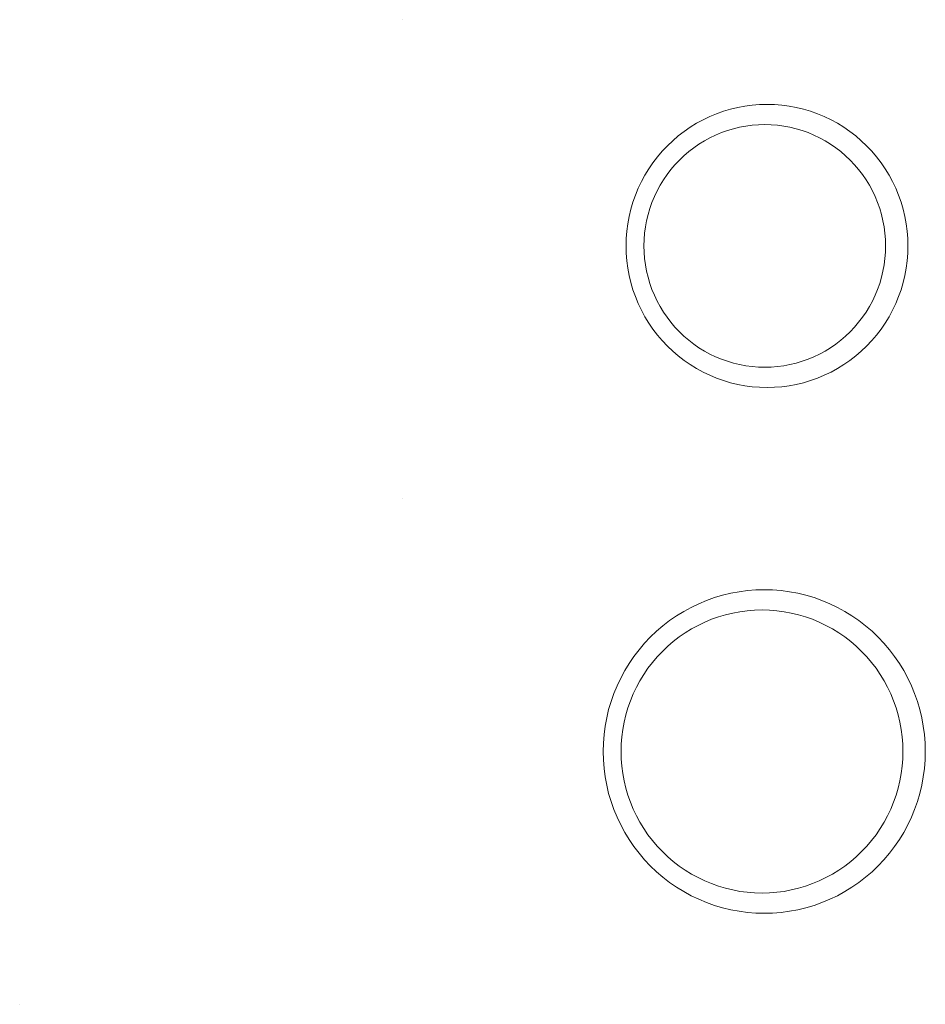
# Model space of a CAD drawing. Extents: x 1238 to 1260, y -222 to 2.
# Tile 1 of 2: x 1238 to 1260, y -222 to -198. Entities that reach past the tile are written whole.
import ezdxf

# ---------------------------------------------------------------- set-up
doc = ezdxf.new("R2010")
doc.units = 0
doc.header["$LTSCALE"] = 33
doc.header["$MEASUREMENT"] = 0
doc.layers.get('0').update_dxf_attribs({"lineweight": 0})

msp = doc.modelspace()

# ---------------------------------------------------------------- linework, layer by layer
at = {"color": 7, "linetype": 'Continuous', "lineweight": 0}
for p, q in [((1247.04, -198.157, 48.1), (1247.04, -198.157, 48.1)), ((1247.04, -198.157, 48.1), (1247.04, -198.157, 48.1)), ((1247.04, -210, 48.1), (1247.04, -210, 48.1))]:
    msp.add_line(p, q, dxfattribs=at)
at = {"color": 7, "linetype": 'Continuous', "lineweight": 0, "extrusion": (-1, 0, 0)}
msp.add_line((1237.579, -222.5, 48.1), (1237.579, -222.5, 48.1), dxfattribs=at)
at = {"color": 7, "linetype": 'Continuous', "lineweight": 0, "elevation": 45.99, "flags": 128}
for points in [[(1259.546, -203.75), (1259.541, -203.567), (1259.527, -203.384), (1259.503, -203.202), (1259.47, -203.022), (1259.427, -202.844), (1259.376, -202.668), (1259.315, -202.496), (1259.245, -202.326), (1259.166, -202.161), (1259.079, -202), (1258.984, -201.844), (1258.881, -201.693), (1258.769, -201.547), (1258.651, -201.408), (1258.525, -201.275), (1258.393, -201.149), (1258.254, -201.03), (1258.109, -200.918), (1257.959, -200.815), (1257.803, -200.719), (1257.643, -200.631), (1257.478, -200.553), (1257.31, -200.482), (1257.138, -200.421), (1256.963, -200.369), (1256.785, -200.326), (1256.606, -200.293), (1256.425, -200.269), (1256.243, -200.255), (1256.061, -200.25), (1255.878, -200.255), (1255.696, -200.269), (1255.516, -200.293), (1255.336, -200.326), (1255.159, -200.369), (1254.984, -200.421), (1254.812, -200.482), (1254.643, -200.553), (1254.478, -200.631), (1254.318, -200.719), (1254.162, -200.815), (1254.012, -200.918), (1253.867, -201.03), (1253.729, -201.149), (1253.596, -201.275), (1253.471, -201.408), (1253.352, -201.547), (1253.241, -201.693), (1253.138, -201.844), (1253.042, -202), (1252.955, -202.161), (1252.877, -202.326), (1252.807, -202.496), (1252.746, -202.668), (1252.694, -202.844), (1252.652, -203.022), (1252.618, -203.202), (1252.594, -203.384), (1252.58, -203.567), (1252.575, -203.75), (1252.58, -203.933), (1252.594, -204.116), (1252.618, -204.297), (1252.652, -204.478), (1252.694, -204.656), (1252.746, -204.832), (1252.807, -205.004), (1252.877, -205.174), (1252.955, -205.339), (1253.042, -205.5), (1253.138, -205.656), (1253.241, -205.807), (1253.352, -205.953), (1253.471, -206.092), (1253.596, -206.225), (1253.729, -206.351), (1253.867, -206.47), (1254.012, -206.582), (1254.162, -206.685), (1254.318, -206.781), (1254.478, -206.868), (1254.643, -206.947), (1254.812, -207.017), (1254.984, -207.079), (1255.159, -207.131), (1255.336, -207.173), (1255.516, -207.207), (1255.696, -207.231), (1255.878, -207.245), (1256.061, -207.25), (1256.243, -207.245), (1256.425, -207.231), (1256.606, -207.207), (1256.785, -207.173), (1256.963, -207.131), (1257.138, -207.079), (1257.31, -207.017), (1257.478, -206.947), (1257.643, -206.868), (1257.803, -206.781), (1257.959, -206.685), (1258.109, -206.582), (1258.254, -206.47), (1258.393, -206.351), (1258.525, -206.225), (1258.651, -206.092), (1258.769, -205.953), (1258.881, -205.807), (1258.984, -205.656), (1259.079, -205.5), (1259.166, -205.339), (1259.245, -205.174), (1259.315, -205.004), (1259.376, -204.832), (1259.427, -204.656), (1259.47, -204.478), (1259.503, -204.297), (1259.527, -204.116), (1259.541, -203.933)], [(1259.975, -216.25), (1259.97, -216.041), (1259.954, -215.832), (1259.926, -215.624), (1259.888, -215.418), (1259.84, -215.215), (1259.78, -215.014), (1259.711, -214.816), (1259.631, -214.623), (1259.541, -214.434), (1259.442, -214.25), (1259.333, -214.071), (1259.215, -213.899), (1259.088, -213.733), (1258.952, -213.573), (1258.809, -213.422), (1258.657, -213.277), (1258.499, -213.141), (1258.333, -213.014), (1258.161, -212.895), (1257.984, -212.786), (1257.8, -212.686), (1257.612, -212.596), (1257.42, -212.516), (1257.223, -212.446), (1257.023, -212.386), (1256.82, -212.337), (1256.615, -212.299), (1256.408, -212.272), (1256.2, -212.255), (1255.992, -212.25), (1255.784, -212.255), (1255.576, -212.272), (1255.369, -212.299), (1255.164, -212.337), (1254.961, -212.386), (1254.761, -212.446), (1254.565, -212.516), (1254.372, -212.596), (1254.184, -212.686), (1254, -212.786), (1253.823, -212.895), (1253.651, -213.014), (1253.485, -213.141), (1253.327, -213.277), (1253.175, -213.422), (1253.032, -213.573), (1252.896, -213.733), (1252.769, -213.899), (1252.651, -214.071), (1252.542, -214.25), (1252.443, -214.434), (1252.353, -214.623), (1252.273, -214.816), (1252.204, -215.014), (1252.144, -215.215), (1252.096, -215.418), (1252.058, -215.624), (1252.031, -215.832), (1252.014, -216.041), (1252.009, -216.25), (1252.014, -216.459), (1252.031, -216.668), (1252.058, -216.876), (1252.096, -217.082), (1252.144, -217.285), (1252.204, -217.486), (1252.273, -217.683), (1252.353, -217.877), (1252.443, -218.066), (1252.542, -218.25), (1252.651, -218.429), (1252.769, -218.601), (1252.896, -218.767), (1253.032, -218.926), (1253.175, -219.078), (1253.327, -219.223), (1253.485, -219.359), (1253.651, -219.486), (1253.823, -219.605), (1254, -219.714), (1254.184, -219.814), (1254.372, -219.904), (1254.565, -219.984), (1254.761, -220.054), (1254.961, -220.114), (1255.164, -220.163), (1255.369, -220.201), (1255.576, -220.228), (1255.784, -220.244), (1255.992, -220.25), (1256.2, -220.244), (1256.408, -220.228), (1256.615, -220.201), (1256.82, -220.163), (1257.023, -220.114), (1257.223, -220.054), (1257.42, -219.984), (1257.612, -219.904), (1257.8, -219.814), (1257.984, -219.714), (1258.161, -219.605), (1258.333, -219.486), (1258.499, -219.359), (1258.657, -219.223), (1258.809, -219.078), (1258.952, -218.926), (1259.088, -218.767), (1259.215, -218.601), (1259.333, -218.429), (1259.442, -218.25), (1259.541, -218.066), (1259.631, -217.877), (1259.711, -217.683), (1259.78, -217.486), (1259.84, -217.285), (1259.888, -217.082), (1259.926, -216.876), (1259.954, -216.668), (1259.97, -216.459)]]:
    msp.add_lwpolyline(points, close=True, dxfattribs=at)
at = {"color": 255, "linetype": 'Continuous', "lineweight": 0, "elevation": 47.99, "flags": 128}
for points in [[(1258.993, -203.75), (1258.989, -203.593), (1258.977, -203.436), (1258.956, -203.281), (1258.928, -203.126), (1258.891, -202.973), (1258.847, -202.823), (1258.795, -202.675), (1258.735, -202.53), (1258.667, -202.388), (1258.593, -202.25), (1258.511, -202.116), (1258.422, -201.987), (1258.327, -201.862), (1258.226, -201.743), (1258.118, -201.629), (1258.004, -201.521), (1257.886, -201.419), (1257.761, -201.323), (1257.633, -201.234), (1257.499, -201.152), (1257.362, -201.077), (1257.221, -201.009), (1257.076, -200.949), (1256.929, -200.897), (1256.779, -200.852), (1256.627, -200.816), (1256.473, -200.787), (1256.318, -200.766), (1256.162, -200.754), (1256.005, -200.75), (1255.849, -200.754), (1255.693, -200.766), (1255.538, -200.787), (1255.384, -200.816), (1255.232, -200.852), (1255.082, -200.897), (1254.935, -200.949), (1254.79, -201.009), (1254.649, -201.077), (1254.512, -201.152), (1254.378, -201.234), (1254.249, -201.323), (1254.125, -201.419), (1254.006, -201.521), (1253.893, -201.629), (1253.785, -201.743), (1253.684, -201.862), (1253.589, -201.987), (1253.5, -202.116), (1253.418, -202.25), (1253.344, -202.388), (1253.276, -202.53), (1253.216, -202.675), (1253.164, -202.823), (1253.12, -202.973), (1253.083, -203.126), (1253.055, -203.281), (1253.034, -203.436), (1253.022, -203.593), (1253.018, -203.75), (1253.022, -203.907), (1253.034, -204.064), (1253.055, -204.219), (1253.083, -204.374), (1253.12, -204.526), (1253.164, -204.677), (1253.216, -204.825), (1253.276, -204.97), (1253.344, -205.112), (1253.418, -205.25), (1253.5, -205.384), (1253.589, -205.513), (1253.684, -205.638), (1253.785, -205.757), (1253.893, -205.871), (1254.006, -205.979), (1254.125, -206.081), (1254.249, -206.177), (1254.378, -206.266), (1254.512, -206.348), (1254.649, -206.423), (1254.79, -206.491), (1254.935, -206.551), (1255.082, -206.603), (1255.232, -206.648), (1255.384, -206.684), (1255.538, -206.713), (1255.693, -206.734), (1255.849, -206.746), (1256.005, -206.75), (1256.162, -206.746), (1256.318, -206.734), (1256.473, -206.713), (1256.627, -206.684), (1256.779, -206.648), (1256.929, -206.603), (1257.076, -206.551), (1257.221, -206.491), (1257.362, -206.423), (1257.499, -206.348), (1257.633, -206.266), (1257.761, -206.177), (1257.886, -206.081), (1258.004, -205.979), (1258.118, -205.871), (1258.226, -205.757), (1258.327, -205.638), (1258.422, -205.513), (1258.511, -205.384), (1258.593, -205.25), (1258.667, -205.112), (1258.735, -204.97), (1258.795, -204.825), (1258.847, -204.677), (1258.891, -204.526), (1258.928, -204.374), (1258.956, -204.219), (1258.977, -204.064), (1258.989, -203.907)], [(1259.422, -216.25), (1259.417, -216.067), (1259.403, -215.884), (1259.379, -215.702), (1259.346, -215.522), (1259.303, -215.344), (1259.252, -215.168), (1259.191, -214.996), (1259.121, -214.826), (1259.042, -214.661), (1258.955, -214.5), (1258.86, -214.344), (1258.756, -214.193), (1258.645, -214.047), (1258.527, -213.908), (1258.401, -213.775), (1258.269, -213.649), (1258.13, -213.53), (1257.985, -213.418), (1257.835, -213.315), (1257.679, -213.219), (1257.519, -213.131), (1257.354, -213.053), (1257.186, -212.982), (1257.014, -212.921), (1256.839, -212.869), (1256.661, -212.826), (1256.482, -212.793), (1256.301, -212.769), (1256.119, -212.755), (1255.937, -212.75), (1255.754, -212.755), (1255.572, -212.769), (1255.391, -212.793), (1255.212, -212.826), (1255.035, -212.869), (1254.86, -212.921), (1254.688, -212.982), (1254.519, -213.053), (1254.354, -213.131), (1254.194, -213.219), (1254.038, -213.315), (1253.888, -213.418), (1253.743, -213.53), (1253.605, -213.649), (1253.472, -213.775), (1253.347, -213.908), (1253.228, -214.047), (1253.117, -214.193), (1253.014, -214.344), (1252.918, -214.5), (1252.831, -214.661), (1252.753, -214.826), (1252.683, -214.996), (1252.622, -215.168), (1252.57, -215.344), (1252.527, -215.522), (1252.494, -215.702), (1252.47, -215.884), (1252.456, -216.067), (1252.451, -216.25), (1252.456, -216.433), (1252.47, -216.616), (1252.494, -216.797), (1252.527, -216.978), (1252.57, -217.156), (1252.622, -217.332), (1252.683, -217.504), (1252.753, -217.674), (1252.831, -217.839), (1252.918, -218), (1253.014, -218.156), (1253.117, -218.307), (1253.228, -218.453), (1253.347, -218.592), (1253.472, -218.725), (1253.605, -218.851), (1253.743, -218.97), (1253.888, -219.082), (1254.038, -219.185), (1254.194, -219.281), (1254.354, -219.368), (1254.519, -219.447), (1254.688, -219.517), (1254.86, -219.579), (1255.035, -219.631), (1255.212, -219.673), (1255.391, -219.707), (1255.572, -219.731), (1255.754, -219.745), (1255.937, -219.75), (1256.119, -219.745), (1256.301, -219.731), (1256.482, -219.707), (1256.661, -219.673), (1256.839, -219.631), (1257.014, -219.579), (1257.186, -219.517), (1257.354, -219.447), (1257.519, -219.368), (1257.679, -219.281), (1257.835, -219.185), (1257.985, -219.082), (1258.13, -218.97), (1258.269, -218.851), (1258.401, -218.725), (1258.527, -218.592), (1258.645, -218.453), (1258.756, -218.307), (1258.86, -218.156), (1258.955, -218), (1259.042, -217.839), (1259.121, -217.674), (1259.191, -217.504), (1259.252, -217.332), (1259.303, -217.156), (1259.346, -216.978), (1259.379, -216.797), (1259.403, -216.616), (1259.417, -216.433)]]:
    msp.add_lwpolyline(points, close=True, dxfattribs=at)

doc.saveas('drawing.dxf')
